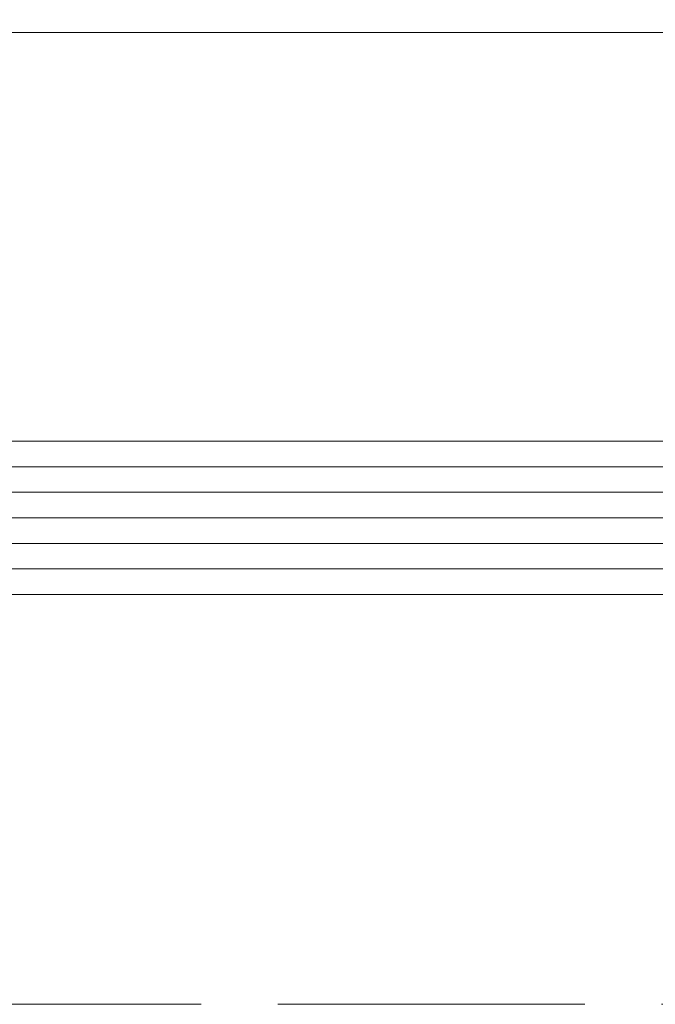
# Model space of a CAD drawing. Header units: inches. Extents: x -96941 to 10978768, y -673 to 1070890.
# Tile 109 of 256: x 58828 to 58852, y 3615 to 3654. Entities that reach past the tile are written whole.
import ezdxf

# ---------------------------------------------------------------- set-up
doc = ezdxf.new("R2010")
doc.units = ezdxf.units.IN
doc.linetypes.add('ACAD_ISO02W100', pattern=[15, 12, -3])
for name, color, linetype, lineweight in [('!_A_03_ČIARKOVANÁ', 41, 'ACAD_ISO02W100', 13), ('_MB_kreskowanie_szklo_0.09', 157, 'Continuous', 9), ('_MB_szklo_0.15', 142, 'Continuous', 15)]:
    doc.layers.add(name, color=color, linetype=linetype, lineweight=lineweight)

# ---------------------------------------------------------------- blocks, each defined once
blk = doc.blocks.new('*U621')
at = {"layer": '_MB_kreskowanie_szklo_0.09'}
for points in [[(0, -1), (918, -1)], [(0, -2), (918, -2)], [(0, -3), (918, -3)], [(0, -4), (918, -4)], [(0, -5), (918, -5)]]:
    blk.add_lwpolyline(points, dxfattribs=at)
at = {"layer": '_MB_szklo_0.15'}
for points in [[(918, 0), (0, 0), (0, -6), (918, -6)], [(918, -22), (0, -22), (0, -26), (918, -26)]]:
    blk.add_lwpolyline(points, dxfattribs=at)

msp = doc.modelspace()

# ---------------------------------------------------------------- linework, layer by layer
at = {"layer": '!_A_03_ČIARKOVANÁ', "color": 14, "true_color": 0xa30000}
msp.add_lwpolyline([(55657.735, 3615.404), (71960.735, 3615.404)], dxfattribs=at)

# ---------------------------------------------------------------- block references
at = {"color": 14, "true_color": 0xa30000, "xscale": -1, "rotation": 180}
msp.add_blockref('*U621', (58803.735, 3631.444), dxfattribs=at)

doc.saveas('drawing.dxf')
